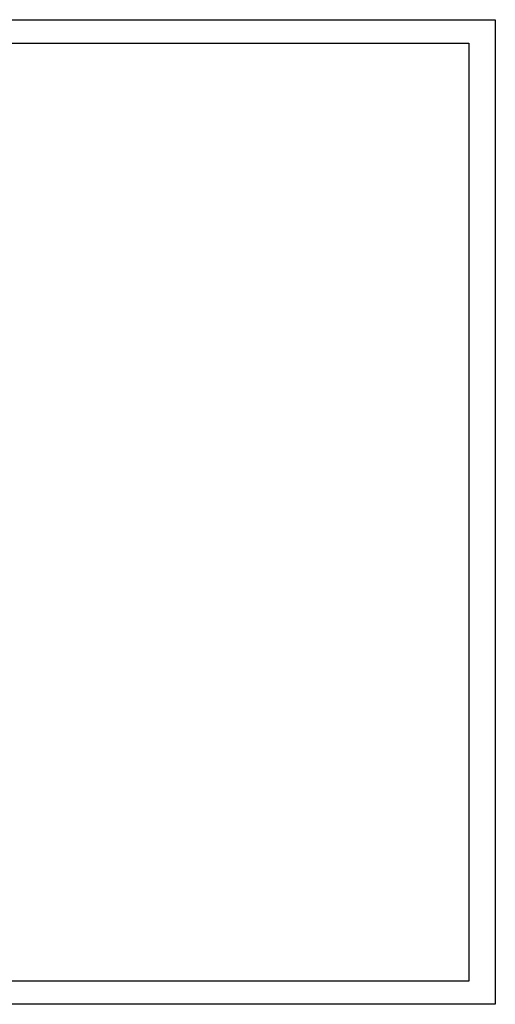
# Model space of a CAD drawing. Header units: millimetres. Extents: x 0 to 420, y 0 to 297.
# Tile 4 of 4: x 276 to 420, y 0 to 297. Entities that reach past the tile are written whole.
import ezdxf

# ---------------------------------------------------------------- set-up
doc = ezdxf.new("R2010")
doc.units = ezdxf.units.MM
doc.layers.add('AM_BOR', color=7, linetype='Continuous')

msp = doc.modelspace()

# ---------------------------------------------------------------- linework, layer by layer
at = {"color": 218, "linetype": 'Continuous', "lineweight": 30}
for p, q in [((7, 289.96), (412, 289.96)), ((412, 289.96), (412, 7)), ((412, 7), (7, 7))]:
    msp.add_line(p, q, dxfattribs=at)
at = {"layer": 'AM_BOR', "color": 7}
for p, q in [((0, 297), (420, 297)), ((420, 297), (420, 0)), ((420, 0), (0, 0))]:
    msp.add_line(p, q, dxfattribs=at)

doc.saveas('drawing.dxf')
